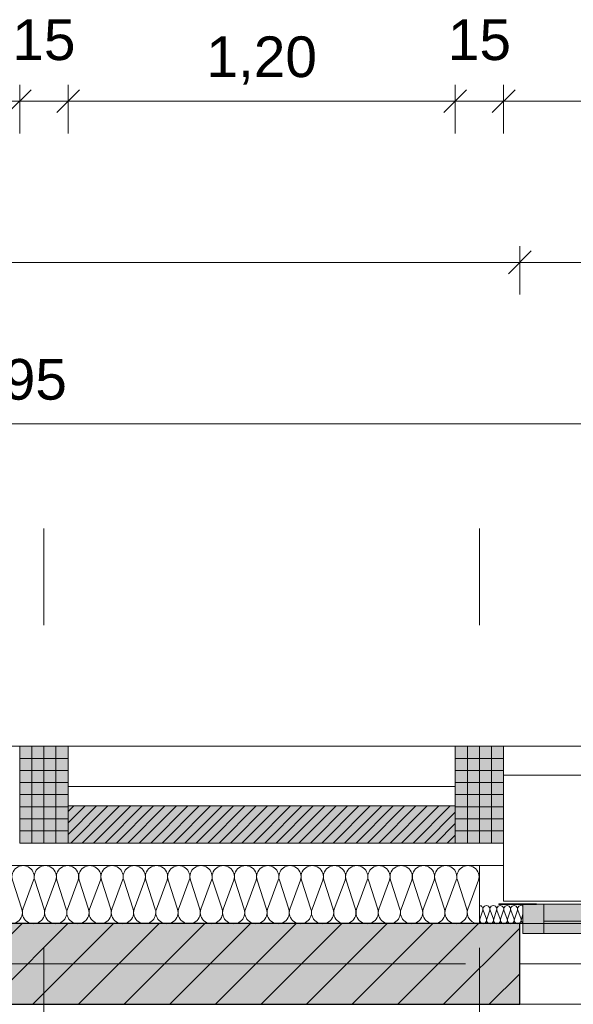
# Model space of a CAD drawing. Header units: metres. Extents: x -167 to 152, y -127 to 99.
# Tile 93 of 225: x -20.32 to -18.61, y -0.13 to 2.93. Entities that reach past the tile are written whole.
import ezdxf

# ---------------------------------------------------------------- set-up
doc = ezdxf.new("R2010")
doc.units = ezdxf.units.M
doc.header["$PDMODE"] = 1
doc.header["$PDSIZE"] = -2
for name, pattern in [('Achsen 01', [5.291531, 3.175, -1.058062, 0.352704, -0.705764]), ('gestrichelt - 01', [2, 1, -1]), ('ISO-03 Gestrichelt mit Abstand', [7.62, 3.048, -4.572]), ('ISO-07 Punktiert', [0.889, 0.127, -0.762]), ('Raster 01', [2, 1, -1]), ('VW-01 Strichlinie kurz', [2, 1, -1])]:
    doc.linetypes.add(name, pattern=pattern)
doc.layers.get('0').update_dxf_attribs({"lineweight": 25})
for name, color, linetype, lineweight, true_color in [('013_Beton und Stahlbetonarbeiten-000 Brüstung', 7, 'Continuous', 9, 0xa6a6a6), ('013_Beton und Stahlbetonarbeiten-000 Sichtbeton-331 tragende Au', 5, 'Continuous', 5, 0x0000ff), ('013_Beton und Stahlbetonarbeiten-000 Sichtbeton-334 Außenwandöf', 5, 'Continuous', 5, 0x0000ff), ('014_Fassadenarbeiten-000 Aufsicht Betonfertigteile', 7, 'Continuous', 9, 0xc0c0c0), ('014_Fassadenarbeiten-000 Aufsicht Mauerwerk', 7, 'Continuous', 9, 0xa6a6a6), ('014_Fassadenarbeiten-330 mineralische Dämmung', 7, 'Continuous', 9, 0x666666), ('031_Metallbauarbeiten-330 Aufsicht Metallbauarbeiten', 7, 'Continuous', 9, 0xa6a6a6), ('032_Metallarbeiten-Fenster', 7, 'Continuous', 13, 0x444444), ('AV1-Achsen', 1, 'Achsen 01', 18, 0xff0000), ('AV1-Raster', 7, 'Raster 01', 9, 0xa6a6a6)]:
    doc.layers.add(name, color=color, linetype=linetype, lineweight=lineweight, true_color=true_color)
for name, color, linetype, lineweight in [('013_Beton und Stahlbetonarbeiten-000 Unterzüge', 7, 'ISO-07 Punktiert', 13), ('013_Beton und Stahlbetonarbeiten-330 Außenwände', 7, 'Continuous', 25), ('014_Fassadenarbeiten-330 Betonfertigteile vertikal', 7, 'Continuous', 9), ('014_Fassadenarbeiten-330 Filtermauerwerk 11.5cm', 7, 'Continuous', 9), ('039_Trockenbauarbeiten-alllg.', 7, 'Continuous', 9), ('_1.35m (3D)', 7, 'Continuous', 9), ('_GRU (2D)', 7, 'Continuous', 9), ('_OG 1 (2D)', 7, 'Continuous', 9), ('Bemaßung-Bemaßung', 7, 'Continuous', 9)]:
    doc.layers.add(name, color=color, linetype=linetype, lineweight=lineweight)
doc.layers.get('0').freeze()
doc.styles.add('Arial', font='arial.ttf')
doc.dimstyles.new('COE 50', dxfattribs={"dimtxt": 126.090495, "dimasz": 0.001414, "dimexe": 0.001, "dimexo": 0.01, "dimgap": 0.001, "dimtad": 1, "dimdec": 3, "dimtxsty": 'Arial', "dimblk": 'VW_SLASH-4', "dimblk1": 'VW_SLASH-4', "dimblk2": 'VW_SLASH-4', "dimcen": 0, "dimadec": 3, "dimazin": 0, "dimtfac": 0.8, "dimtdec": 3, "dimtix": 1, "dimtmove": 0, "dimatfit": 0, "dimldrblk": 'VW_SLASH-3', "dimfxl": 0.002, "dimfxlon": 1, "dimfrac": 2, "dimtolj": 1, "dimarcsym": 0})
pattern_1 = [(-90, (0, 0), (0.0375, 0), [])]
pattern_2 = [(0, (0, 0), (2e-18, -0.0375), [])]

# ---------------------------------------------------------------- blocks, each defined once
blk = doc.blocks.new('Group-2')
at = {"layer": 'AV1-Raster'}
for p, q in [((-20.25, -22.95), (-20.25, 1.35)), ((-18.9, -22.95), (-18.9, 1.35))]:
    blk.add_line(p, q, dxfattribs=at)
blk = doc.blocks.new('1.35m (3D)')
at = {"layer": 'AV1-Raster', "color": 7}
blk.add_blockref('Group-2', (0, 0), dxfattribs=at)
blk = doc.blocks.new('Group-276')
at = {"layer": '014_Fassadenarbeiten-330 mineralische Dämmung', "transparency": 33554687, "flags": 128}
for points in [[(0.26, 18.9029, 1.372583), (0.26, 18.9685), (0.17, 18.9395, -1.372995), (0.17, 19.0051), (0.26, 18.9718, 1.372583), (0.26, 19.0374), (0.17, 19.0085, -1.372995), (0.17, 19.074), (0.26, 19.0408, 1.372583), (0.26, 19.1063), (0.17, 19.0774, -1.372995), (0.17, 19.143), (0.26, 19.1097, 1.372583), (0.26, 19.1753), (0.17, 19.1464, -1.372995), (0.17, 19.2119), (0.26, 19.1787, 1.372583), (0.26, 19.2442), (0.17, 19.2153, -1.372995), (0.17, 19.2809), (0.26, 19.2476, 1.372583), (0.26, 19.3132), (0.17, 19.2843, -1.372995), (0.17, 19.3498), (0.26, 19.3166, 1.372583), (0.26, 19.3821), (0.17, 19.3532, -1.372995), (0.17, 19.4188), (0.26, 19.3855, 1.372583), (0.26, 19.4511), (0.17, 19.4221, -1.372995), (0.17, 19.4877), (0.26, 19.4544, 1.372583), (0.26, 19.52), (0.17, 19.4911, -1.372995), (0.17, 19.5567), (0.26, 19.5234, 1.372583), (0.26, 19.589), (0.17, 19.56, -1.372995), (0.17, 19.6256), (0.26, 19.5923, 1.372583), (0.26, 19.6579), (0.17, 19.629, -1.372995), (0.17, 19.6946), (0.26, 19.6613, 1.372583), (0.26, 19.7269), (0.17, 19.6979, -1.372995), (0.17, 19.7635), (0.26, 19.7302, 1.372583), (0.26, 19.7958), (0.17, 19.7669, -1.372995), (0.17, 19.8324), (0.26, 19.7992, 1.372583), (0.26, 19.8647), (0.17, 19.8358, -1.372995), (0.17, 19.9014), (0.26, 19.8681, 1.372583), (0.26, 19.9337), (0.17, 19.9048, -1.372995), (0.17, 19.9703), (0.26, 19.9371, 1.372583), (0.26, 20.0026), (0.17, 19.9737, -1.372995), (0.17, 20.0393), (0.26, 20.006, 1.372583), (0.26, 20.0716), (0.17, 20.0427, -1.372995), (0.17, 20.1082), (0.26, 20.075, 1.372583), (0.26, 20.1405), (0.17, 20.1116, -1.372995), (0.17, 20.1772), (0.26, 20.1439, 1.372583), (0.26, 20.2095), (0.17, 20.1805, -1.372995), (0.17, 20.2461), (0.26, 20.2128, 1.372583), (0.26, 20.2784), (0.17, 20.2495, -1.372995), (0.17, 20.3151), (0.26, 20.2818, 1.372583), (0.26, 20.3474), (0.17, 20.3184, -1.372995), (0.17, 20.384)], [(0.26, 19.0374, -0.324435), (0.2984, 19.0248, -0.324435), (0.2984, 18.9844, -0.324435), (0.26, 18.9718), (0.17, 19.0051, 0.324488), (0.1315, 18.9925, 0.324488), (0.1315, 18.9521, 0.324488), (0.17, 18.9395), (0.26, 18.9685, -0.324435), (0.2984, 18.9559, -0.324435), (0.2984, 18.9155, -0.324435), (0.26, 18.9029), (0.17, 18.9362, 0.54007), (0.1252, 18.9)], [(0.2616, 18.9, -0.131588), (0.2795, 18.9)]]:
    blk.add_lwpolyline(points, format="xyb", dxfattribs=at)
blk = doc.blocks.new('Group-277')
at = {"layer": '014_Fassadenarbeiten-330 mineralische Dämmung', "transparency": 33554687}
blk.add_blockref('Group-276', (0, 0), dxfattribs=at)
blk = doc.blocks.new('Parametric Object-39')
at = {"layer": '014_Fassadenarbeiten-330 mineralische Dämmung', "color": 7, "transparency": 33554687}
blk.add_blockref('Group-277', (0, 0), dxfattribs=at)
at = {"layer": '014_Fassadenarbeiten-330 mineralische Dämmung', "color": 0, "flags": 1}
for tag in ['IFC_UUID', 'instanceID', 'prm0_name', 'prm0_type', 'prm0_value', 'prm1_name', 'prm1_type', 'prm1_value', 'prm2_name', 'prm2_type', 'prm2_value', 'prm3_name', 'prm3_type', 'prm3_value', 'prm4_name', 'prm4_type', 'prm4_value', 'prm5_name', 'prm5_type', 'prm5_value', 'prm6_name', 'prm6_type', 'prm6_value']:
    blk.add_attdef(tag, (-39.455, 0.1154), '', height=0.00018, dxfattribs=at)
blk = doc.blocks.new('COE - Fenster 05')
at = {"layer": '032_Metallarbeiten-Fenster', "linetype": 'Continuous', "lineweight": 0}
for points in [[(-0.09, 2.515), (-0.09, 2.45), (0, 2.45), (0, 2.515)], [(0, 0.15), (-0.09, 0.15), (-0.09, 2.45), (0, 2.45)], [(-0.09, 1.225), (-0.09, 1.375), (0, 1.375), (0, 1.225)], [(-0.05, 1.225), (-0.05, 1.275), (0.025, 1.275), (0.025, 1.225)], [(-0.05, 0.195), (-0.05, 1.225), (0.025, 1.225), (0.025, 0.195)], [(-0.05, 0.145), (-0.05, 0.195), (0.025, 0.195), (0.025, 0.145)], [(-0.09, 0.085), (-0.09, 0.17), (0, 0.17), (0, 0.085)]]:
    blk.add_hatch(color=7, dxfattribs=at).paths.add_polyline_path(points)
at = {"layer": '032_Metallarbeiten-Fenster', "color": 7, "lineweight": 18}
for p, q in [((-0.0375, 2.45), (-0.0375, 1.375)), ((-0.0125, 0.195), (-0.0125, 1.225))]:
    blk.add_line(p, q, dxfattribs=at)
at = {"layer": '032_Metallarbeiten-Fenster', "color": 7, "lineweight": 18, "flags": 128}
for points in [[(-0.09, 2.515), (-0.09, 2.45), (0, 2.45), (0, 2.515)], [(0, 0.15), (-0.09, 0.15), (-0.09, 2.45), (0, 2.45)], [(-0.09, 1.225), (-0.09, 1.375), (0, 1.375), (0, 1.225)], [(-0.05, 1.225), (-0.05, 1.275), (0.025, 1.275), (0.025, 1.225)], [(-0.05, 0.195), (-0.05, 1.225), (0.025, 1.225), (0.025, 0.195)], [(-0.05, 0.145), (-0.05, 0.195), (0.025, 0.195), (0.025, 0.145)], [(-0.09, 0.085), (-0.09, 0.17), (0, 0.17), (0, 0.085)]]:
    blk.add_lwpolyline(points, close=True, dxfattribs=at)
at = {"layer": '032_Metallarbeiten-Fenster', "color": 7, "linetype": 'gestrichelt - 01', "lineweight": 18, "transparency": 33554687, "flags": 128}
blk.add_lwpolyline([(0.025, 0.145), (1.105, 0.145), (1.105, 0.195, 0.414214), (0.025, 1.275)], format="xyb", dxfattribs=at)
blk = doc.blocks.new('Group-545')
at = {"layer": '014_Fassadenarbeiten-330 mineralische Dämmung', "transparency": 33554687, "flags": 128}
for points in [[(15.4589, -23.284, 0.513088), (15.4692, -23.27), (15.4602, -23.242, -1.372995), (15.4806, -23.242), (15.4703, -23.27, 1.372583), (15.4907, -23.27), (15.4817, -23.242, -1.372995), (15.5021, -23.242), (15.4917, -23.27, 1.372583), (15.5121, -23.27)], [(15.4703, -23.27, 1.372583), (15.4907, -23.27), (15.4817, -23.242, -1.372995), (15.5021, -23.242), (15.4917, -23.27, 1.372583), (15.5121, -23.27), (15.5031, -23.242, -1.372995), (15.5235, -23.242), (15.5132, -23.27, 1.372583), (15.5336, -23.27), (15.5246, -23.242, -1.372995), (15.545, -23.242), (15.5346, -23.27, 1.372583), (15.555, -23.27), (15.546, -23.242, -1.372995), (15.5664, -23.242)], [(15.5132, -23.27, 0.324435), (15.5171, -23.282, 0.324435), (15.5297, -23.282, 0.324435), (15.5336, -23.27), (15.5246, -23.242, -0.324488), (15.5285, -23.23, -0.324488), (15.5411, -23.23, -0.324488), (15.545, -23.242), (15.5346, -23.27, 0.324435), (15.5385, -23.282, 0.324435), (15.5511, -23.282, 0.324435), (15.555, -23.27), (15.546, -23.242, -0.324488), (15.5499, -23.23, -0.324488), (15.5625, -23.23, -0.324488), (15.5664, -23.242), (15.5561, -23.27, 0.324435), (15.56, -23.282, 0.324435), (15.5726, -23.282, 0.324435), (15.5765, -23.27), (15.5675, -23.242, -0.324488), (15.5714, -23.23, -0.324488), (15.584, -23.23, -0.324488), (15.5879, -23.242), (15.5775, -23.27, 0.719228), (15.5939, -23.2821)], [(15.5939, -23.2574), (15.5889, -23.242, -0.356824), (15.5939, -23.2294)]]:
    blk.add_lwpolyline(points, format="xyb", dxfattribs=at)
blk = doc.blocks.new('Group-549')
at = {"layer": '014_Fassadenarbeiten-330 mineralische Dämmung', "transparency": 33554687}
blk.add_blockref('Group-545', (0, 0), dxfattribs=at)
blk = doc.blocks.new('Parametric Object-77')
at = {"layer": '014_Fassadenarbeiten-330 mineralische Dämmung', "color": 7, "transparency": 33554687}
blk.add_blockref('Group-549', (0, 0), dxfattribs=at)
at = {"layer": '014_Fassadenarbeiten-330 mineralische Dämmung', "color": 0, "flags": 1}
for tag in ['IFC_UUID', 'instanceID', 'prm0_name', 'prm0_type', 'prm0_value', 'prm1_name', 'prm1_type', 'prm1_value', 'prm2_name', 'prm2_type', 'prm2_value', 'prm3_name', 'prm3_type', 'prm3_value', 'prm4_name', 'prm4_type', 'prm4_value', 'prm5_name', 'prm5_type', 'prm5_value', 'prm6_name', 'prm6_type', 'prm6_value']:
    blk.add_attdef(tag, (-18.9, 0.1225), '', height=0.00018, dxfattribs=at)
blk = doc.blocks.new('VW_SLASH-4')
at = {"color": 0, "linetype": 'ByBlock', "lineweight": -2, "transparency": 16777216}
blk.add_line((0, 0), (-1, 0), dxfattribs=at)
at = {"color": 0, "linetype": 'Continuous', "lineweight": 15, "transparency": 16777216, "flags": 128}
blk.add_lwpolyline([(0.5, 0.5), (-0.5, -0.5)], dxfattribs=at)
blk = doc.blocks.new('*D1681')
at = {"layer": 'Bemaßung-Bemaßung', "color": 0, "linetype": 'Continuous', "lineweight": -2}
for p, q in [((-18.825, 2.575), (-18.825, 2.725)), ((-17.625, 2.575), (-17.625, 2.725)), ((-18.7543, 2.675), (-17.6957, 2.675))]:
    blk.add_line(p, q, dxfattribs=at)
at = {"layer": 'Defpoints', "color": 0}
for p in [(-17.625, 2.675), (-18.825, 0.675), (-17.625, 0.675)]:
    blk.add_point(p, dxfattribs=at)
at = {"layer": 'Bemaßung-Bemaßung', "color": 0, "lineweight": -2, "xscale": 0.070693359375, "yscale": 0.070693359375, "zscale": 0.070693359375, "rotation": 180}
blk.add_blockref('VW_SLASH-4', (-18.825, 2.675), dxfattribs=at)
at = {"layer": 'Bemaßung-Bemaßung', "color": 0, "lineweight": -2, "xscale": 0.070693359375, "yscale": 0.070693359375, "zscale": 0.070693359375}
blk.add_blockref('VW_SLASH-4', (-17.625, 2.675), dxfattribs=at)
at = {"layer": 'Bemaßung-Bemaßung', "color": 0, "insert": (-18.225, 2.8008), "char_height": 0.12609, "attachment_point": 5, "style": 'Arial'}
blk.add_mtext('\\A1;1,20', dxfattribs=at)
blk = doc.blocks.new('VW_SLASH-3')
at = {"color": 0, "linetype": 'ByBlock', "lineweight": -2, "transparency": 16777216}
blk.add_line((0, 0), (-1, 0), dxfattribs=at)
at = {"color": 0, "linetype": 'Continuous', "lineweight": 15, "transparency": 16777216, "flags": 128}
blk.add_lwpolyline([(0.5, 0.5), (-0.5, -0.5)], dxfattribs=at)
blk = doc.blocks.new('*D1682')
at = {"layer": 'Bemaßung-Bemaßung', "color": 0, "linetype": 'Continuous', "lineweight": -2}
for p, q in [((-18.975, 2.575), (-18.975, 2.725)), ((-18.825, 2.575), (-18.825, 2.725)), ((-19.0457, 2.675), (-19.1164, 2.675)), ((-18.975, 2.675), (-18.825, 2.675)), ((-18.7543, 2.675), (-18.6836, 2.675))]:
    blk.add_line(p, q, dxfattribs=at)
at = {"layer": 'Defpoints', "color": 0}
for p in [(-18.825, 2.675), (-18.975, 0.675), (-18.825, 0.675)]:
    blk.add_point(p, dxfattribs=at)
at = {"layer": 'Bemaßung-Bemaßung', "color": 0, "lineweight": -2, "xscale": 0.070693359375, "yscale": 0.070693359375, "zscale": 0.070693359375}
blk.add_blockref('VW_SLASH-4', (-18.975, 2.675), dxfattribs=at)
at = {"layer": 'Bemaßung-Bemaßung', "color": 0, "lineweight": -2, "xscale": 0.070693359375, "yscale": 0.070693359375, "zscale": 0.070693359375, "rotation": 180}
blk.add_blockref('VW_SLASH-4', (-18.825, 2.675), dxfattribs=at)
at = {"layer": 'Bemaßung-Bemaßung', "color": 0, "insert": (-18.9, 2.8644), "char_height": 0.12609, "attachment_point": 5, "style": 'Arial'}
blk.add_mtext('\\A1;15', dxfattribs=at)
blk = doc.blocks.new('*D1683')
at = {"layer": 'Bemaßung-Bemaßung', "color": 0, "linetype": 'Continuous', "lineweight": -2}
for p, q in [((-20.175, 2.575), (-20.175, 2.725)), ((-18.975, 2.575), (-18.975, 2.725)), ((-20.1043, 2.675), (-19.0457, 2.675))]:
    blk.add_line(p, q, dxfattribs=at)
at = {"layer": 'Defpoints', "color": 0}
for p in [(-18.975, 2.675), (-20.175, 0.675), (-18.975, 0.675)]:
    blk.add_point(p, dxfattribs=at)
at = {"layer": 'Bemaßung-Bemaßung', "color": 0, "lineweight": -2, "xscale": 0.070693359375, "yscale": 0.070693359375, "zscale": 0.070693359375, "rotation": 180}
blk.add_blockref('VW_SLASH-4', (-20.175, 2.675), dxfattribs=at)
at = {"layer": 'Bemaßung-Bemaßung', "color": 0, "lineweight": -2, "xscale": 0.070693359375, "yscale": 0.070693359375, "zscale": 0.070693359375}
blk.add_blockref('VW_SLASH-4', (-18.975, 2.675), dxfattribs=at)
at = {"layer": 'Bemaßung-Bemaßung', "color": 0, "insert": (-19.575, 2.8008), "char_height": 0.12609, "attachment_point": 5, "style": 'Arial'}
blk.add_mtext('\\A1;1,20', dxfattribs=at)
blk = doc.blocks.new('*D1684')
at = {"layer": 'Bemaßung-Bemaßung', "color": 0, "linetype": 'Continuous', "lineweight": -2}
for p, q in [((-20.325, 2.575), (-20.325, 2.725)), ((-20.175, 2.575), (-20.175, 2.725)), ((-20.3957, 2.675), (-20.4664, 2.675)), ((-20.325, 2.675), (-20.175, 2.675)), ((-20.1043, 2.675), (-20.0336, 2.675))]:
    blk.add_line(p, q, dxfattribs=at)
at = {"layer": 'Defpoints', "color": 0}
for p in [(-20.175, 2.675), (-20.325, 0.675), (-20.175, 0.675)]:
    blk.add_point(p, dxfattribs=at)
at = {"layer": 'Bemaßung-Bemaßung', "color": 0, "lineweight": -2, "xscale": 0.070693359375, "yscale": 0.070693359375, "zscale": 0.070693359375}
blk.add_blockref('VW_SLASH-4', (-20.325, 2.675), dxfattribs=at)
at = {"layer": 'Bemaßung-Bemaßung', "color": 0, "lineweight": -2, "xscale": 0.070693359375, "yscale": 0.070693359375, "zscale": 0.070693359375, "rotation": 180}
blk.add_blockref('VW_SLASH-4', (-20.175, 2.675), dxfattribs=at)
at = {"layer": 'Bemaßung-Bemaßung', "color": 0, "insert": (-20.25, 2.8644), "char_height": 0.12609, "attachment_point": 5, "style": 'Arial'}
blk.add_mtext('\\A1;15', dxfattribs=at)
blk = doc.blocks.new('*D1685')
at = {"layer": 'Bemaßung-Bemaßung', "color": 0, "linetype": 'Continuous', "lineweight": -2}
for p, q in [((-21.525, 2.575), (-21.525, 2.725)), ((-20.325, 2.575), (-20.325, 2.725)), ((-21.4543, 2.675), (-20.3957, 2.675))]:
    blk.add_line(p, q, dxfattribs=at)
at = {"layer": 'Defpoints', "color": 0}
for p in [(-20.325, 2.675), (-21.525, 0.675), (-20.325, 0.675)]:
    blk.add_point(p, dxfattribs=at)
at = {"layer": 'Bemaßung-Bemaßung', "color": 0, "lineweight": -2, "xscale": 0.070693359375, "yscale": 0.070693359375, "zscale": 0.070693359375, "rotation": 180}
blk.add_blockref('VW_SLASH-4', (-21.525, 2.675), dxfattribs=at)
at = {"layer": 'Bemaßung-Bemaßung', "color": 0, "lineweight": -2, "xscale": 0.070693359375, "yscale": 0.070693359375, "zscale": 0.070693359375}
blk.add_blockref('VW_SLASH-4', (-20.325, 2.675), dxfattribs=at)
at = {"layer": 'Bemaßung-Bemaßung', "color": 0, "insert": (-20.925, 2.8008), "char_height": 0.12609, "attachment_point": 5, "style": 'Arial'}
blk.add_mtext('\\A1;1,20', dxfattribs=at)
blk = doc.blocks.new('*D1715')
at = {"layer": 'Bemaßung-Bemaßung', "color": 0, "lineweight": -2}
for p, q in [((-39.275, 2.075), (-39.275, 2.225)), ((-18.775, 2.075), (-18.775, 2.225)), ((-18.8457, 2.175), (-39.2043, 2.175))]:
    blk.add_line(p, q, dxfattribs=at)
at = {"layer": 'Defpoints', "color": 0}
for p in [(-39.275, 2.175), (-39.275, 0.125), (-18.775, -0.125)]:
    blk.add_point(p, dxfattribs=at)
at = {"layer": 'Bemaßung-Bemaßung', "color": 0, "lineweight": -2, "xscale": 0.070693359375, "yscale": 0.070693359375, "zscale": 0.070693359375, "rotation": 180}
blk.add_blockref('VW_SLASH-4', (-39.275, 2.175), dxfattribs=at)
at = {"layer": 'Bemaßung-Bemaßung', "color": 0, "lineweight": -2, "xscale": 0.070693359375, "yscale": 0.070693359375, "zscale": 0.070693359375}
blk.add_blockref('VW_SLASH-4', (-18.775, 2.175), dxfattribs=at)
at = {"layer": 'Bemaßung-Bemaßung', "color": 0, "insert": (-29.025, 2.3008), "char_height": 0.12609, "attachment_point": 5, "style": 'Arial'}
blk.add_mtext('\\A1;20,50', dxfattribs=at)
blk = doc.blocks.new('*D1716')
at = {"layer": 'Bemaßung-Bemaßung', "color": 0, "lineweight": -2}
for p, q in [((-18.775, 2.075), (-18.775, 2.225)), ((-16.325, 2.075), (-16.325, 2.225)), ((-16.3957, 2.175), (-18.7043, 2.175))]:
    blk.add_line(p, q, dxfattribs=at)
at = {"layer": 'Defpoints', "color": 0}
for p in [(-18.775, 2.175), (-18.775, -0.125), (-16.325, -0.125)]:
    blk.add_point(p, dxfattribs=at)
at = {"layer": 'Bemaßung-Bemaßung', "color": 0, "lineweight": -2, "xscale": 0.070693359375, "yscale": 0.070693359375, "zscale": 0.070693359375, "rotation": 180}
blk.add_blockref('VW_SLASH-4', (-18.775, 2.175), dxfattribs=at)
at = {"layer": 'Bemaßung-Bemaßung', "color": 0, "lineweight": -2, "xscale": 0.070693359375, "yscale": 0.070693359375, "zscale": 0.070693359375}
blk.add_blockref('VW_SLASH-4', (-16.325, 2.175), dxfattribs=at)
at = {"layer": 'Bemaßung-Bemaßung', "color": 0, "insert": (-17.55, 2.3008), "char_height": 0.12609, "attachment_point": 5, "style": 'Arial'}
blk.add_mtext('\\A1;2,45', dxfattribs=at)
blk = doc.blocks.new('*D1738')
at = {"layer": 'Bemaßung-Bemaßung', "color": 0, "linetype": 'Continuous', "lineweight": -2}
for p, q in [((-22.825, 1.575), (-22.825, 1.725)), ((-17.875, 1.575), (-17.875, 1.725)), ((-17.9457, 1.675), (-22.7543, 1.675))]:
    blk.add_line(p, q, dxfattribs=at)
at = {"layer": 'Defpoints', "color": 0}
for p in [(-22.825, 1.675), (-22.825, -2.975), (-17.875, -2.975)]:
    blk.add_point(p, dxfattribs=at)
at = {"layer": 'Bemaßung-Bemaßung', "color": 0, "lineweight": -2, "xscale": 0.070693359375, "yscale": 0.070693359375, "zscale": 0.070693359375, "rotation": 180}
blk.add_blockref('VW_SLASH-4', (-22.825, 1.675), dxfattribs=at)
at = {"layer": 'Bemaßung-Bemaßung', "color": 0, "lineweight": -2, "xscale": 0.070693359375, "yscale": 0.070693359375, "zscale": 0.070693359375}
blk.add_blockref('VW_SLASH-4', (-17.875, 1.675), dxfattribs=at)
at = {"layer": 'Bemaßung-Bemaßung', "color": 0, "insert": (-20.35, 1.8008), "char_height": 0.12609, "attachment_point": 5, "style": 'Arial'}
blk.add_mtext('\\A1;4,95', dxfattribs=at)
blk = doc.blocks.new('Group-752')
at = {"layer": 'AV1-Achsen'}
blk.add_line((-43.2844, 0), (4.2656, 0), dxfattribs=at)
blk = doc.blocks.new('GRU (2D)')
at = {"layer": 'AV1-Achsen', "color": 7}
blk.add_blockref('Group-752', (0, 0), dxfattribs=at)
blk = doc.blocks.new('OG 1 (2D)')
at = {"layer": '014_Fassadenarbeiten-330 Betonfertigteile vertikal', "linetype": 'Continuous', "lineweight": 0}
blk.add_hatch(color=9, dxfattribs=at).paths.add_polyline_path([(-20.325, 0.675), (-20.175, 0.675), (-20.175, 0.375), (-20.325, 0.375)])
at = {"layer": '014_Fassadenarbeiten-330 Betonfertigteile vertikal', "linetype": 'Continuous', "lineweight": 9}
h = blk.add_hatch(dxfattribs=at)
h.set_pattern_fill('Stahlbetonfertigteil', color=8, style=0, pattern_type=2)
h.set_pattern_definition(pattern_1)
h.paths.add_polyline_path([(-20.325, 0.675), (-20.175, 0.675), (-20.175, 0.375), (-20.325, 0.375)])
at = {"layer": '014_Fassadenarbeiten-330 Betonfertigteile vertikal', "linetype": 'Continuous', "lineweight": 13}
h = blk.add_hatch(dxfattribs=at)
h.set_pattern_fill('Stahlbetonfertigteil-1', color=8, style=0, pattern_type=2)
h.set_pattern_definition(pattern_2)
h.paths.add_polyline_path([(-20.325, 0.675), (-20.175, 0.675), (-20.175, 0.375), (-20.325, 0.375)])
at = {"layer": '014_Fassadenarbeiten-330 Filtermauerwerk 11.5cm', "linetype": 'Continuous', "lineweight": 0, "true_color": 0xd19783}
blk.add_hatch(color=33, dxfattribs=at).paths.add_polyline_path([(-18.975, 0.49), (-18.975, 0.375), (-20.175, 0.375), (-20.175, 0.49)])
at = {"layer": '014_Fassadenarbeiten-330 Filtermauerwerk 11.5cm', "linetype": 'Continuous', "lineweight": 9}
h = blk.add_hatch(dxfattribs=at)
h.set_pattern_fill('Mauerwerk Münster', color=8, style=0, pattern_type=2)
h.set_pattern_definition([(45, (0, 0), (0.01767767, -0.01767767), [])])
h.paths.add_polyline_path([(-18.975, 0.49), (-18.975, 0.375), (-20.175, 0.375), (-20.175, 0.49)])
at = {"layer": '014_Fassadenarbeiten-000 Aufsicht Betonfertigteile', "flags": 128}
blk.add_lwpolyline([(-39.455, 0.305), (-16.125, 0.305), (-16.125, 0.675), (-39.825, 0.675)], close=True, dxfattribs=at)
at = {"layer": '014_Fassadenarbeiten-000 Aufsicht Mauerwerk', "flags": 128}
for points in [[(-20.175, 0.375), (-20.175, 0.55), (-18.975, 0.55), (-18.975, 0.375)], [(-18.975, 0.55), (-18.975, 0.375), (-20.175, 0.375), (-20.175, 0.55)]]:
    blk.add_lwpolyline(points, close=True, dxfattribs=at)
at = {"layer": '014_Fassadenarbeiten-330 Betonfertigteile vertikal', "flags": 128}
blk.add_lwpolyline([(-20.325, 0.675), (-20.175, 0.675), (-20.175, 0.375), (-20.325, 0.375)], close=True, dxfattribs=at)
at = {"layer": '014_Fassadenarbeiten-330 Filtermauerwerk 11.5cm', "flags": 128}
blk.add_lwpolyline([(-18.975, 0.49), (-18.975, 0.375), (-20.175, 0.375), (-20.175, 0.49)], close=True, dxfattribs=at)
at = {"layer": '014_Fassadenarbeiten-330 mineralische Dämmung', "flags": 128}
blk.add_lwpolyline([(-36.8275, -5.525), (-39.275, -5.525), (-39.275, 0.125), (-18.9, 0.125), (-18.9, 0.305), (-39.455, 0.305), (-39.455, -5.705), (-36.8275, -5.705)], close=True, dxfattribs=at)
at = {"layer": '014_Fassadenarbeiten-330 mineralische Dämmung', "rotation": 90}
blk.add_blockref('Parametric Object-39', (0, 0), dxfattribs=at)
at = {"layer": 'Bemaßung-Bemaßung', "linetype": 'Continuous'}
for base, p1, p2, text, override, picture, middle in [((-20.175, 2.675), (-20.325, 0.675), (-20.175, 0.675), '15', {"dimtxt": 0.12609, "dimasz": 0.070693, "dimexe": 0.05, "dimgap": 0.05, "dimpost": '<>', "dimtxsty": 'Arial', "dimtix": 0, "dimtmove": 2, "dimfxl": 0.1}, '*D1684', (-20.25, 2.8644)), ((-18.825, 2.675), (-18.975, 0.675), (-18.825, 0.675), '15', {"dimtxt": 0.12609, "dimasz": 0.070693, "dimexe": 0.05, "dimgap": 0.05, "dimpost": '<>', "dimtxsty": 'Arial', "dimtix": 0, "dimtmove": 2, "dimfxl": 0.1}, '*D1682', (-18.9, 2.8644)), ((-20.325, 2.675), (-21.525, 0.675), (-20.325, 0.675), '1,20', {"dimtxt": 0.12609, "dimasz": 0.070693, "dimexe": 0.05, "dimgap": 0.05, "dimpost": '<>', "dimtxsty": 'Arial', "dimtmove": 2, "dimfxl": 0.1}, '*D1685', (-20.925, 2.8008)), ((-18.975, 2.675), (-20.175, 0.675), (-18.975, 0.675), '1,20', {"dimtxt": 0.12609, "dimasz": 0.070693, "dimexe": 0.05, "dimgap": 0.05, "dimpost": '<>', "dimtxsty": 'Arial', "dimtmove": 2, "dimfxl": 0.1}, '*D1683', (-19.575, 2.8008)), ((-17.625, 2.675), (-18.825, 0.675), (-17.625, 0.675), '1,20', {"dimtxt": 0.12609, "dimasz": 0.070693, "dimexe": 0.05, "dimgap": 0.05, "dimpost": '<>', "dimtxsty": 'Arial', "dimtmove": 2, "dimfxl": 0.1}, '*D1681', (-18.225, 2.8008))]:
    dim = blk.add_linear_dim(base=base, p1=p1, p2=p2, text=text, dimstyle='COE 50', override=override, dxfattribs=at)
    dim.commit()
    dim.dimension.update_dxf_attribs({"geometry": picture, "text_midpoint": middle})
at = {"color": 255}
blk.add_wipeout([(-18.775, -0.125), (-18.775, 0.125), (-16.325, 0.125), (-16.325, -0.125)], dxfattribs=at).dxf.layer = '013_Beton und Stahlbetonarbeiten-000 Brüstung'
at = {"layer": '013_Beton und Stahlbetonarbeiten-330 Außenwände', "linetype": 'Continuous', "lineweight": 0, "true_color": 0xc0c0c0}
blk.add_hatch(color=9, dxfattribs=at).paths.add_polyline_path([(-18.775, 0.125), (-27.075, 0.125), (-27.075, -0.125), (-18.775, -0.125)])
at = {"layer": '013_Beton und Stahlbetonarbeiten-330 Außenwände', "linetype": 'Continuous', "lineweight": 13}
h = blk.add_hatch(dxfattribs=at)
h.set_pattern_fill('Stahlbeton', color=251, style=0, pattern_type=2)
h.set_pattern_definition([(45, (0, 0), (0.07071068, -0.07071068), [0.025, -0.025])])
h.paths.add_polyline_path([(-18.775, 0.125), (-27.075, 0.125), (-27.075, -0.125), (-18.775, -0.125)])
h = blk.add_hatch(dxfattribs=at)
h.set_pattern_fill('Stahlbeton-1', color=251, style=0, pattern_type=2)
h.set_pattern_definition([(-135, (0.03106, -0.03313), (0.07071068, -0.07071068), [])])
h.paths.add_polyline_path([(-18.775, 0.125), (-27.075, 0.125), (-27.075, -0.125), (-18.775, -0.125)])
at = {"layer": '013_Beton und Stahlbetonarbeiten-000 Brüstung', "flags": 128}
blk.add_lwpolyline([(-18.775, -0.125), (-18.775, 0.125), (-16.325, 0.125), (-16.325, -0.125)], close=True, dxfattribs=at)
at = {"layer": '013_Beton und Stahlbetonarbeiten-000 Sichtbeton-331 tragende Au', "color": 30}
blk.add_solid([(-22.875, -0.075), (-18.825, -0.075), (-22.825, -0.125), (-18.775, -0.125)], dxfattribs=at)
at = {"layer": '013_Beton und Stahlbetonarbeiten-000 Sichtbeton-334 Außenwandöf', "color": 30}
blk.add_solid([(-18.775, -0.125), (-18.825, -0.075), (-18.775, 0.125), (-18.825, 0.125)], dxfattribs=at)
at = {"layer": '013_Beton und Stahlbetonarbeiten-000 Unterzüge', "linetype": 'VW-01 Strichlinie kurz', "flags": 128}
blk.add_lwpolyline([(-18.775, -0.125), (-18.775, 0.125), (-16.325, 0.125), (-16.325, -0.125)], close=True, dxfattribs=at)
at = {"layer": '013_Beton und Stahlbetonarbeiten-330 Außenwände', "flags": 128}
blk.add_lwpolyline([(-18.775, 0.125), (-27.075, 0.125), (-27.075, -0.125), (-18.775, -0.125)], close=True, dxfattribs=at)
at = {"layer": '039_Trockenbauarbeiten-alllg.', "linetype": 'ISO-03 Gestrichelt mit Abstand'}
blk.add_line((-18.775, 0), (-16.325, 0), dxfattribs=at)
at = {"color": 255}
blk.add_wipeout([(-18.825, 0.585), (-16.275, 0.585), (-16.275, 0.195), (-18.825, 0.195)], dxfattribs=at).dxf.layer = '031_Metallbauarbeiten-330 Aufsicht Metallbauarbeiten'
at = {"layer": '014_Fassadenarbeiten-330 Betonfertigteile vertikal', "linetype": 'Continuous', "lineweight": 0}
blk.add_hatch(color=9, dxfattribs=at).paths.add_polyline_path([(-18.975, 0.675), (-18.825, 0.675), (-18.825, 0.375), (-18.975, 0.375)])
at = {"layer": '014_Fassadenarbeiten-330 Betonfertigteile vertikal', "linetype": 'Continuous', "lineweight": 9}
h = blk.add_hatch(dxfattribs=at)
h.set_pattern_fill('Stahlbetonfertigteil', color=8, style=0, pattern_type=2)
h.set_pattern_definition(pattern_1)
h.paths.add_polyline_path([(-18.975, 0.675), (-18.825, 0.675), (-18.825, 0.375), (-18.975, 0.375)])
at = {"layer": '014_Fassadenarbeiten-330 Betonfertigteile vertikal', "linetype": 'Continuous', "lineweight": 13}
h = blk.add_hatch(dxfattribs=at)
h.set_pattern_fill('Stahlbetonfertigteil-1', color=8, style=0, pattern_type=2)
h.set_pattern_definition(pattern_2)
h.paths.add_polyline_path([(-18.975, 0.675), (-18.825, 0.675), (-18.825, 0.375), (-18.975, 0.375)])
at = {"layer": '032_Metallarbeiten-Fenster', "linetype": 'Continuous', "lineweight": 0, "transparency": 33554687}
blk.add_hatch(color=181, dxfattribs=at).paths.add_polyline_path([(-18.7231, 0.1843), (-18.84, 0.1843), (-18.84, 0.1863), (-18.7231, 0.1863)])
at = {"layer": '014_Fassadenarbeiten-330 Betonfertigteile vertikal', "flags": 128}
blk.add_lwpolyline([(-18.975, 0.675), (-18.825, 0.675), (-18.825, 0.375), (-18.975, 0.375)], close=True, dxfattribs=at)
at = {"layer": '031_Metallbauarbeiten-330 Aufsicht Metallbauarbeiten', "flags": 128}
blk.add_lwpolyline([(-18.825, 0.585), (-16.275, 0.585), (-16.275, 0.195), (-18.825, 0.195)], close=True, dxfattribs=at)
at = {"layer": '032_Metallarbeiten-Fenster', "color": 7, "linetype": 'Continuous', "lineweight": 9, "transparency": 33554687, "flags": 128}
blk.add_lwpolyline([(-18.7231, 0.1843), (-18.84, 0.1843), (-18.84, 0.1863), (-18.7231, 0.1863)], close=True, dxfattribs=at)
at = {"layer": '014_Fassadenarbeiten-330 mineralische Dämmung', "xscale": -1, "rotation": 180}
blk.add_blockref('Parametric Object-77', (-34.3589, -23.103), dxfattribs=at)
at = {"layer": '032_Metallarbeiten-Fenster', "color": 7, "xscale": -1, "rotation": 90}
blk.add_blockref('COE - Fenster 05', (-16.25, 0.095), dxfattribs=at)
at = {"layer": 'Bemaßung-Bemaßung'}
for base, p1, p2, text, picture, middle in [((-39.275, 2.175), (-18.775, -0.125), (-39.275, 0.125), '20,50', '*D1715', (-29.025, 2.3008)), ((-18.775, 2.175), (-16.325, -0.125), (-18.775, -0.125), '2,45', '*D1716', (-17.55, 2.3008))]:
    dim = blk.add_linear_dim(base=base, p1=p1, p2=p2, text=text, dimstyle='COE 50', override={"dimtxt": 0.12609, "dimasz": 0.070693, "dimexe": 0.05, "dimgap": 0.05, "dimpost": '<>', "dimtxsty": 'Arial', "dimtmove": 2, "dimfxl": 0.1}, dxfattribs=at)
    dim.commit()
    dim.dimension.update_dxf_attribs({"geometry": picture, "text_midpoint": middle})
at = {"layer": 'Bemaßung-Bemaßung', "linetype": 'Continuous'}
dim = blk.add_linear_dim(base=(-22.825, 1.675), p1=(-17.875, -2.975), p2=(-22.825, -2.975), text='4,95', dimstyle='COE 50', override={"dimtxt": 0.12609, "dimasz": 0.070693, "dimexe": 0.05, "dimgap": 0.05, "dimpost": '<>', "dimtxsty": 'Arial', "dimtmove": 2, "dimfxl": 0.1}, dxfattribs=at)
dim.commit()
dim.dimension.update_dxf_attribs({"geometry": '*D1738', "text_midpoint": (-20.35, 1.8008)})

msp = doc.modelspace()

# ---------------------------------------------------------------- block references
at = {"layer": '_1.35m (3D)'}
msp.add_blockref('1.35m (3D)', (0, 0), dxfattribs=at)

# ---------------------------------------------------------------- next in the draw order: block references
at = {"layer": '_OG 1 (2D)'}
msp.add_blockref('OG 1 (2D)', (0, 0), dxfattribs=at)

# ---------------------------------------------------------------- next in the draw order: block references
at = {"layer": '_GRU (2D)'}
msp.add_blockref('GRU (2D)', (0, 0), dxfattribs=at)

doc.saveas('drawing.dxf')
